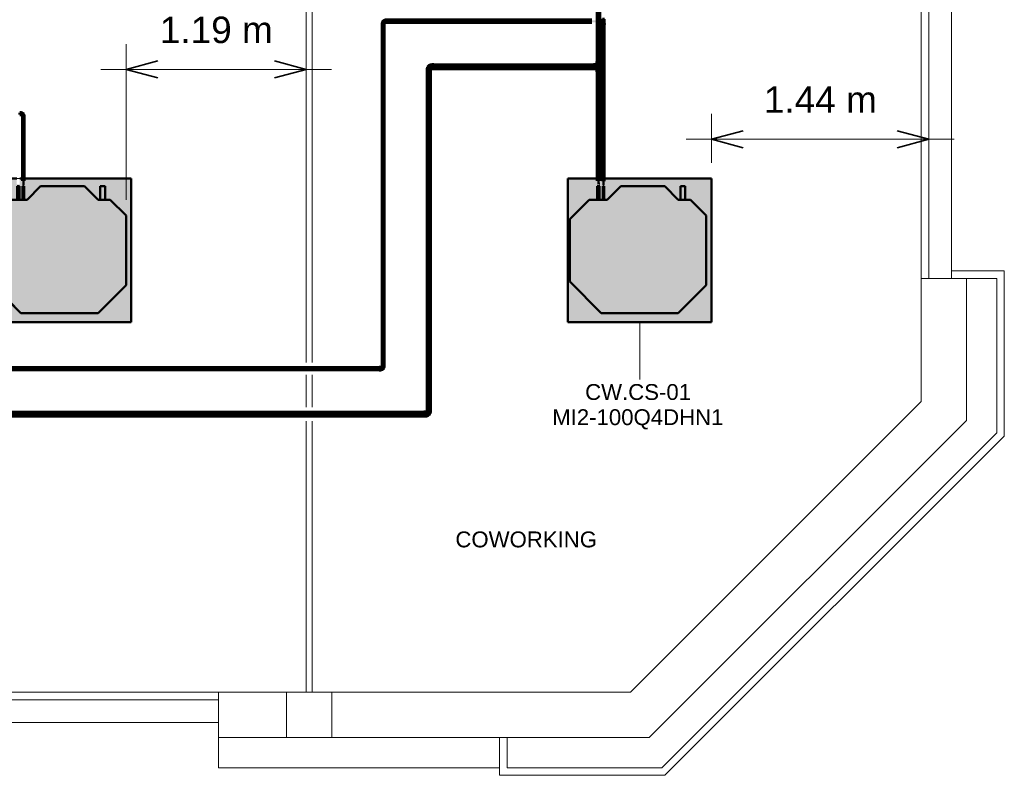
# Model space of a CAD drawing. Header units: millimetres. Extents: x -12740 to 214440, y -11012 to 10812.
# Tile 145 of 168: x 24899 to 31415, y -9762 to -4759. Entities that reach past the tile are written whole.
import ezdxf

# ---------------------------------------------------------------- set-up
doc = ezdxf.new("R2010")
doc.units = ezdxf.units.MM
doc.linetypes.add('Centro', pattern=[30, 12, -6, 6, -6])
doc.linetypes.add('Oculto 1_5', pattern=[2.2, 1.5, -0.7])
for name, color, linetype, lineweight in [('A-ANNO-DIMS', 211, 'Continuous', 9), ('A-ANNO-DIMS-70', 211, 'Continuous', 9), ('A-DETL', 90, 'Oculto 1_5', 18), ('DIVISORIAS', 7, 'Continuous', 18), ('ESQ', 7, 'Continuous', 18), ('G-ANNO-TEXT', 231, 'Continuous', 18), ('M-EQPM', 50, 'Continuous', 50), ('M-EQPM-IDEN', 50, 'Continuous', 9), ('P-PIPE', 3, 'Continuous', 70), ('P-PIPE-CNTR', 3, 'Centro', 50), ('PAREDES', 7, 'Continuous', 18), ('PEM1-Layout Superior_dwg', 8, 'Continuous', 18), ('PILAR', 7, 'Continuous', 18)]:
    doc.layers.add(name, color=color, linetype=linetype, lineweight=lineweight)
doc.styles.add('Arial_1', font='arial.ttf', dxfattribs={"height": 175})
doc.styles.add('Arial_2', font='arial.ttf', dxfattribs={"height": 105})
doc.dimstyles.new('Diagonal_-_2_5_mm_Arial_1', dxfattribs={"dimscale": 304.8, "dimtxt": 178.545395, "dimasz": 0.688976, "dimexe": 0.551181, "dimexo": 0.344488, "dimgap": 0.401903, "dimtad": 1, "dimlfac": 0.001, "dimrnd": 0.01, "dimzin": 0, "dimdsep": 46, "dimtxsty": 'Arial_1', "dimblk1": 'OPEN30', "dimblk2": 'OPEN30', "dimsah": 1, "dimcen": 0.09, "dimdle": 0.551181, "dimazin": 0, "dimtfac": 1, "dimtdec": 4, "dimtix": 1, "dimtmove": 0, "dimatfit": 3, "dimfxl": 1, "dimtvp": 1, "dimtfill": 1, "dimtolj": 1, "dimtzin": 0, "dimarcsym": 2})

# ---------------------------------------------------------------- blocks, each defined once
blk = doc.blocks.new('Cotovelo - Soldado - CU - Padrão-V36-PAVIMENTO SUPERIOR TUBULAÇÃO FRIGORIGENA')
at = {"layer": 'P-PIPE', "lineweight": 18}
for points in [[(-24, -5.1), (-15.4, -4.6), (-15.4, 5.1), (-24, 4.6), (-24, -4.6)], [(-15.4, 0), (-15.4, -3.6), (-10.2, -2.6), (-1.1, 1.1), (3.5, 12.3), (3.5, 15.4), (-4.5, 15.4), (-5.1, 14.6), (-7.9, 7.9), (-14.1, 4.5), (-15.4, 4.5), (-15.4, 0.8)], [(-5.1, 24), (-4.3, 15.4), (5.1, 15.4), (4.6, 24), (-4.6, 24)]]:
    blk.add_hatch(color=20, dxfattribs=at).paths.add_polyline_path(points)
at = {"layer": 'P-PIPE', "color": 1}
for p, q in [((-15.4, 5.3), (-24, 5.3)), ((-24, 5.3), (-24, -5.3)), ((-24, 5.3), (-24, 5.1)), ((-15.4, 5.1), (-15.4, 5.3)), ((-15.4, -5.3), (-15.4, 5.3)), ((-5.3, 24), (-5.3, 15.4)), ((5.3, 24), (-5.3, 24)), ((-5.1, 24), (-5.3, 24)), ((-5.3, 15.4), (-5.1, 15.4)), ((-5.3, 15.4), (5.3, 15.4)), ((5.3, 24), (5.1, 24)), ((5.1, 15.4), (5.3, 15.4)), ((5.3, 15.4), (5.3, 24)), ((-24, -5.1), (-24, -5.3)), ((-24, -5.3), (-15.4, -5.3)), ((-15.4, -5.3), (-15.4, -5.1))]:
    blk.add_line(p, q, dxfattribs=at)
at = {"layer": 'P-PIPE', "color": 1, "flags": 128}
for points in [[(-4.8, 15.4), (-4.8, 14.9), (-4.8, 14.5), (-4.8, 14.1), (-4.9, 13.7), (-5, 13.2), (-5.1, 12.8), (-5.2, 12.4), (-5.3, 12), (-5.4, 11.6), (-5.6, 11.2), (-5.8, 10.8), (-6, 10.5), (-6.2, 10.1), (-6.4, 9.7), (-6.6, 9.4), (-6.9, 9), (-7.1, 8.7), (-7.4, 8.4), (-7.7, 8.1), (-8, 7.8), (-8.3, 7.5), (-8.6, 7.2), (-8.9, 6.9), (-9.3, 6.7), (-9.6, 6.4), (-10, 6.2), (-10.4, 6), (-10.7, 5.8), (-11.1, 5.6), (-11.5, 5.5), (-11.9, 5.3), (-12.3, 5.2), (-12.7, 5.1), (-13.1, 5), (-13.6, 4.9), (-14, 4.9), (-14.4, 4.8), (-14.8, 4.8), (-15.2, 4.8), (-15.4, 4.8)], [(-15.4, -4.8), (-14.5, -4.7), (-13.7, -4.7), (-12.9, -4.6), (-12.1, -4.5), (-11.4, -4.4), (-10.6, -4.2), (-9.8, -4), (-9, -3.7), (-8.3, -3.5), (-7.5, -3.2), (-6.8, -2.8), (-6.1, -2.5), (-5.4, -2.1), (-4.7, -1.7), (-4, -1.2), (-3.3, -0.8), (-2.7, -0.3), (-2.1, 0.2), (-1.5, 0.8), (-0.9, 1.3), (-0.4, 1.9), (0.1, 2.5), (0.6, 3.2), (1.1, 3.8), (1.6, 4.5), (2, 5.2), (2.4, 5.9), (2.8, 6.6), (3.1, 7.3), (3.4, 8.1), (3.7, 8.8), (3.9, 9.6), (4.1, 10.4), (4.3, 11.1), (4.5, 11.9), (4.6, 12.7), (4.7, 13.5), (4.7, 14.3), (4.8, 15.1), (4.8, 15.4)]]:
    blk.add_lwpolyline(points, dxfattribs=at)
blk = doc.blocks.new('Cotovelo - Soldado - CU - Padrão-V102-PAVIMENTO SUPERIOR TUBULAÇÃO FRIGORIGENA')
at = {"layer": 'P-PIPE', "lineweight": 18}
for points in [[(-19.3, -11.7), (-19.3, 11.7), (-33.9, 11.3), (-33.9, -11.7)], [(-19.3, -10.4), (-12.6, -9.3), (-4.1, -7), (7.3, 5.2), (10.3, 19.3), (-10.4, 19.3), (-11.1, 19.3), (-13.8, 13.4), (-19.3, 10.4), (-19.3, -10.3)], [(-8.3, 19.3), (11.7, 19.3), (11.3, 33.9), (-11.7, 33.9), (-11.3, 19.3), (-10.2, 19.3)]]:
    blk.add_hatch(color=160, dxfattribs=at).paths.add_polyline_path(points)
at = {"layer": 'P-PIPE', "color": 5}
for p, q in [((-19.3, 11.7), (-33.9, 11.7)), ((-33.9, 11.7), (-33.9, -11.7)), ((-19.3, -11.7), (-19.3, 11.7)), ((-11.7, 33.9), (-11.7, 19.3)), ((11.7, 33.9), (-11.7, 33.9)), ((-11.7, 19.3), (11.7, 19.3)), ((11.7, 19.3), (11.7, 33.9)), ((-33.9, -11.7), (-19.3, -11.7))]:
    blk.add_line(p, q, dxfattribs=at)
at = {"layer": 'P-PIPE', "color": 5, "flags": 128}
for points in [[(-11.1, 19.3), (-11.1, 19), (-11.1, 18.6), (-11.2, 18.3), (-11.2, 18), (-11.3, 17.7), (-11.3, 17.3), (-11.4, 17), (-11.5, 16.7), (-11.6, 16.4), (-11.8, 16.1), (-11.9, 15.8), (-12, 15.5), (-12.2, 15.2), (-12.4, 14.9), (-12.5, 14.7), (-12.7, 14.4), (-12.9, 14.1), (-13.1, 13.9), (-13.4, 13.7), (-13.6, 13.4), (-13.8, 13.2), (-14.1, 13), (-14.3, 12.8), (-14.6, 12.6), (-14.9, 12.4), (-15.1, 12.2), (-15.4, 12.1), (-15.7, 11.9), (-16, 11.8), (-16.3, 11.7), (-16.6, 11.6), (-16.9, 11.5), (-17.3, 11.4), (-17.6, 11.3), (-17.9, 11.2), (-18.2, 11.2), (-18.5, 11.1), (-18.9, 11.1), (-19.2, 11.1), (-19.3, 11.1)], [(-19.3, -11.1), (-18.1, -11.1), (-16.9, -11), (-15.6, -10.9), (-14.4, -10.7), (-13.2, -10.5), (-12.1, -10.2), (-10.9, -9.9), (-9.7, -9.6), (-8.6, -9.2), (-7.5, -8.7), (-6.3, -8.2), (-5.3, -7.7), (-4.2, -7.1), (-3.1, -6.5), (-2.1, -5.8), (-1.1, -5.1), (-0.2, -4.3), (0.8, -3.6), (1.7, -2.7), (2.5, -1.9), (3.3, -1), (4.1, -0.1), (4.9, 0.9), (5.6, 1.9), (6.3, 2.9), (6.9, 3.9), (7.5, 5), (8.1, 6), (8.6, 7.1), (9, 8.3), (9.5, 9.4), (9.8, 10.6), (10.2, 11.7), (10.4, 12.9), (10.7, 14.1), (10.9, 15.3), (11, 16.5), (11.1, 17.7), (11.1, 19), (11.1, 19.3)]]:
    blk.add_lwpolyline(points, dxfattribs=at)
blk = doc.blocks.new('Cotovelo - Soldado - CU - Padrão-V103-PAVIMENTO SUPERIOR TUBULAÇÃO FRIGORIGENA')
at = {"layer": 'P-PIPE', "lineweight": 18}
for points in [[(27596.5, -5089.6), (27617.2, -5089.6), (27617.9, -5089.6), (27620.6, -5083.7), (27626.1, -5080.8), (27626.1, -5059.9), (27619.4, -5061), (27610.9, -5063.3), (27599.4, -5075.5), (27596.3, -5089.6)], [(27626.1, -5082.1), (27640.7, -5081.7), (27640.7, -5058.6), (27626.1, -5059), (27626.1, -5081.7)], [(27606.8, -5104.3), (27618.5, -5104.3), (27618.1, -5089.6), (27595, -5089.6), (27595.4, -5104.3), (27603.7, -5104.3)]]:
    blk.add_hatch(color=160, dxfattribs=at).paths.add_polyline_path(points)
at = {"layer": 'P-PIPE', "color": 5}
for p, q in [((27640.7, -5058.6), (27626.1, -5058.6)), ((27595, -5089.6), (27595, -5104.3)), ((27618.5, -5089.6), (27595, -5089.6)), ((27595, -5104.3), (27618.5, -5104.3)), ((27618.5, -5104.3), (27618.5, -5089.6)), ((27626.1, -5082.1), (27640.7, -5082.1))]:
    blk.add_line(p, q, dxfattribs=at)
at = {"layer": 'P-PIPE', "color": 5, "flags": 128}
for points in [[(27626.1, -5059.2), (27624.8, -5059.3), (27623.6, -5059.3), (27622.4, -5059.4), (27621.2, -5059.6), (27620, -5059.8), (27618.8, -5060.1), (27617.7, -5060.4), (27616.5, -5060.8), (27615.4, -5061.2), (27614.2, -5061.6), (27613.1, -5062.1), (27612, -5062.7), (27611, -5063.2), (27609.9, -5063.9), (27608.9, -5064.5), (27607.9, -5065.2), (27606.9, -5066), (27606, -5066.8), (27605.1, -5067.6), (27604.3, -5068.4), (27603.4, -5069.3), (27602.6, -5070.3), (27601.9, -5071.2), (27601.2, -5072.2), (27600.5, -5073.2), (27599.8, -5074.2), (27599.2, -5075.3), (27598.7, -5076.4), (27598.2, -5077.5), (27597.7, -5078.6), (27597.3, -5079.8), (27596.9, -5080.9), (27596.6, -5082.1), (27596.3, -5083.3), (27596.1, -5084.5), (27595.9, -5085.7), (27595.8, -5086.9), (27595.7, -5088.1), (27595.7, -5089.3), (27595.7, -5089.6)], [(27617.9, -5089.6), (27617.9, -5089.3), (27617.9, -5089), (27617.9, -5088.6), (27618, -5088.3), (27618, -5088), (27618.1, -5087.7), (27618.2, -5087.4), (27618.3, -5087.1), (27618.4, -5086.7), (27618.5, -5086.4), (27618.7, -5086.1), (27618.8, -5085.9), (27619, -5085.6), (27619.1, -5085.3), (27619.3, -5085), (27619.5, -5084.7), (27619.7, -5084.5), (27619.9, -5084.2), (27620.1, -5084), (27620.4, -5083.8), (27620.6, -5083.5), (27620.8, -5083.3), (27621.1, -5083.1), (27621.4, -5082.9), (27621.6, -5082.7), (27621.9, -5082.6), (27622.2, -5082.4), (27622.5, -5082.3), (27622.8, -5082.1), (27623.1, -5082), (27623.4, -5081.9), (27623.7, -5081.8), (27624, -5081.7), (27624.3, -5081.6), (27624.7, -5081.6), (27625, -5081.5), (27625.3, -5081.5), (27625.6, -5081.5), (27626, -5081.4), (27626.1, -5081.4)]]:
    blk.add_lwpolyline(points, dxfattribs=at)
at = {"layer": 'P-PIPE', "color": 5}
for centre in [(27626.1, -5070.3), (27640.7, -5070.3)]:
    blk.add_ellipse(centre, major_axis=(0, 11.7), ratio=0.000008, start_param=0, end_param=3.141593, dxfattribs=at)
blk = doc.blocks.new('Cotovelo - Soldado - CU - Padrão-V105-PAVIMENTO SUPERIOR TUBULAÇÃO FRIGORIGENA')
at = {"layer": 'P-PIPE', "lineweight": 18}
for points in [[(-26.5, -6.6), (-16.3, -6), (-16.3, 6.6), (-26.5, 6), (-26.5, -6)], [(-12.9, -5.4), (-5, -3.3), (3.3, 5), (5.4, 12.9), (4.5, 16.3), (-6, 16.3), (-6.4, 16.3), (-9.3, 9.3), (-16.3, 6), (-16.3, -4.9)], [(6, 16.3), (6.6, 16.3), (6, 26.5), (-6.6, 26.5), (-6, 16.3), (4.9, 16.3)]]:
    blk.add_hatch(color=20, dxfattribs=at).paths.add_polyline_path(points)
at = {"layer": 'P-PIPE', "color": 1}
for p, q in [((-16.3, 6.9), (-26.5, 6.9)), ((-26.5, 6.9), (-26.5, -6.9)), ((-26.5, 6.9), (-26.5, 6.6)), ((-16.3, 6.6), (-16.3, 6.9)), ((-16.3, -6.9), (-16.3, 6.9)), ((-6.9, 26.5), (-6.9, 16.3)), ((6.9, 26.5), (-6.9, 26.5)), ((-6.6, 26.5), (-6.9, 26.5)), ((-6.9, 16.3), (-6.6, 16.3)), ((-6.9, 16.3), (6.9, 16.3)), ((6.9, 26.5), (6.6, 26.5)), ((6.6, 16.3), (6.9, 16.3)), ((6.9, 16.3), (6.9, 26.5)), ((-26.5, -6.6), (-26.5, -6.9)), ((-26.5, -6.9), (-16.3, -6.9)), ((-16.3, -6.9), (-16.3, -6.6))]:
    blk.add_line(p, q, dxfattribs=at)
at = {"layer": 'P-PIPE', "color": 1, "flags": 128}
for points in [[(-6.4, 16.3), (-6.4, 15.9), (-6.4, 15.5), (-6.4, 15.1), (-6.5, 14.7), (-6.5, 14.4), (-6.6, 14), (-6.7, 13.6), (-6.9, 13.2), (-7, 12.8), (-7.1, 12.4), (-7.3, 12.1), (-7.5, 11.7), (-7.7, 11.4), (-7.9, 11), (-8.1, 10.7), (-8.3, 10.4), (-8.6, 10.1), (-8.8, 9.8), (-9.1, 9.5), (-9.4, 9.2), (-9.7, 8.9), (-10, 8.6), (-10.3, 8.4), (-10.6, 8.2), (-10.9, 7.9), (-11.3, 7.7), (-11.6, 7.5), (-12, 7.3), (-12.3, 7.2), (-12.7, 7), (-13.1, 6.9), (-13.5, 6.8), (-13.9, 6.7), (-14.2, 6.6), (-14.6, 6.5), (-15, 6.4), (-15.4, 6.4), (-15.8, 6.4), (-16.2, 6.3), (-16.3, 6.3)], [(-16.3, -6.4), (-15.4, -6.3), (-14.5, -6.3), (-13.6, -6.2), (-12.7, -6.1), (-11.8, -5.9), (-10.9, -5.7), (-10.1, -5.5), (-9.2, -5.2), (-8.3, -4.9), (-7.5, -4.6), (-6.7, -4.2), (-5.9, -3.8), (-5.1, -3.4), (-4.3, -2.9), (-3.5, -2.4), (-2.8, -1.9), (-2.1, -1.3), (-1.4, -0.7), (-0.7, -0.1), (-0.1, 0.5), (0.6, 1.2), (1.1, 1.9), (1.7, 2.6), (2.2, 3.3), (2.8, 4.1), (3.2, 4.9), (3.7, 5.6), (4.1, 6.5), (4.5, 7.3), (4.8, 8.1), (5.1, 9), (5.4, 9.8), (5.6, 10.7), (5.8, 11.6), (6, 12.5), (6.2, 13.4), (6.3, 14.3), (6.3, 15.2), (6.3, 16.1), (6.3, 16.3)]]:
    blk.add_lwpolyline(points, dxfattribs=at)
blk = doc.blocks.new('Cotovelo - Soldado - CU - Padrão-V106-PAVIMENTO SUPERIOR TUBULAÇÃO FRIGORIGENA')
at = {"layer": 'P-PIPE', "lineweight": 18}
for points in [[(27298.7, -4795.9), (27311.3, -4795.9), (27310.6, -4785.7), (27298, -4785.7), (27298, -4795.9)], [(27302.8, -4785.7), (27310.6, -4785.7), (27311, -4785.7), (27313.9, -4778.7), (27321, -4775.3), (27321, -4764.5), (27315.8, -4764.4), (27309.6, -4766.1), (27301.3, -4774.4), (27299.2, -4782.3), (27300.1, -4785.7), (27301.5, -4785.7)], [(27321, -4776), (27331.1, -4775.3), (27331.1, -4762.7), (27321, -4763.4), (27321, -4775.3)]]:
    blk.add_hatch(color=20, dxfattribs=at).paths.add_polyline_path(points)
at = {"layer": 'P-PIPE', "color": 1}
for p, q in [((27297.8, -4785.7), (27297.8, -4795.9)), ((27298, -4785.7), (27297.8, -4785.7)), ((27311.5, -4785.7), (27297.8, -4785.7)), ((27297.8, -4795.9), (27311.5, -4795.9)), ((27297.8, -4795.9), (27298, -4795.9)), ((27311.5, -4785.7), (27311.3, -4785.7)), ((27311.3, -4795.9), (27311.5, -4795.9)), ((27311.5, -4795.9), (27311.5, -4785.7)), ((27331.1, -4762.5), (27321, -4762.5)), ((27321, -4776.3), (27331.1, -4776.3))]:
    blk.add_line(p, q, dxfattribs=at)
at = {"layer": 'P-PIPE', "color": 1, "flags": 128}
for points in [[(27321, -4763), (27320.1, -4763.1), (27319.2, -4763.1), (27318.3, -4763.2), (27317.4, -4763.3), (27316.5, -4763.5), (27315.6, -4763.7), (27314.7, -4763.9), (27313.8, -4764.2), (27313, -4764.5), (27312.1, -4764.8), (27311.3, -4765.2), (27310.5, -4765.6), (27309.7, -4766), (27308.9, -4766.5), (27308.2, -4767), (27307.4, -4767.5), (27306.7, -4768.1), (27306, -4768.7), (27305.3, -4769.3), (27304.7, -4769.9), (27304.1, -4770.6), (27303.5, -4771.3), (27302.9, -4772), (27302.4, -4772.7), (27301.9, -4773.5), (27301.4, -4774.2), (27301, -4775), (27300.5, -4775.8), (27300.2, -4776.7), (27299.8, -4777.5), (27299.5, -4778.4), (27299.2, -4779.2), (27299, -4780.1), (27298.8, -4781), (27298.6, -4781.9), (27298.5, -4782.8), (27298.4, -4783.7), (27298.3, -4784.6), (27298.3, -4785.5), (27298.3, -4785.7)], [(27311, -4785.7), (27311, -4785.3), (27311, -4784.9), (27311.1, -4784.5), (27311.1, -4784.1), (27311.2, -4783.7), (27311.3, -4783.4), (27311.4, -4783), (27311.5, -4782.6), (27311.6, -4782.2), (27311.8, -4781.8), (27311.9, -4781.5), (27312.1, -4781.1), (27312.3, -4780.8), (27312.5, -4780.4), (27312.7, -4780.1), (27313, -4779.8), (27313.2, -4779.4), (27313.5, -4779.1), (27313.7, -4778.8), (27314, -4778.6), (27314.3, -4778.3), (27314.6, -4778), (27314.9, -4777.8), (27315.2, -4777.5), (27315.6, -4777.3), (27315.9, -4777.1), (27316.3, -4776.9), (27316.6, -4776.7), (27317, -4776.6), (27317.3, -4776.4), (27317.7, -4776.3), (27318.1, -4776.2), (27318.5, -4776.1), (27318.9, -4776), (27319.3, -4775.9), (27319.7, -4775.8), (27320.1, -4775.8), (27320.5, -4775.8), (27320.9, -4775.7), (27321, -4775.7)]]:
    blk.add_lwpolyline(points, dxfattribs=at)
at = {"layer": 'P-PIPE', "color": 1}
for centre, start_param, end_param in [((27321, -4769.4), 6.021386, 6.283185), ((27321, -4769.4), 0, 3.141593), ((27321, -4769.4), 3.141593, 3.403392), ((27331.1, -4769.4), 0, 3.141593), ((27331.1, -4769.4), 6.021386, 6.283185), ((27331.1, -4769.4), 3.141593, 3.403392)]:
    blk.add_ellipse(centre, major_axis=(0, 6.88), ratio=0.000026, start_param=start_param, end_param=end_param, dxfattribs=at)
blk = doc.blocks.new('PEM1-Layout Superior_dwg-964791-PAVIMENTO SUPERIOR TUBULAÇÃO FRIGORIGENA')
at = {"layer": 'DIVISORIAS'}
for p, q in [((56629.7, 53084.8), (56629.7, 49429.7)), ((56669.7, 53084.8), (56669.7, 49429.7)), ((56629.7, 49347), (56629.7, 49133.5)), ((56669.7, 49347), (56669.7, 49133.5)), ((56629.7, 49041.3), (56629.7, 47245.7)), ((56669.7, 49041.3), (56669.7, 47245.7)), ((58299.7, 47246.6), (58259.7, 47246.6))]:
    blk.add_line(p, q, dxfattribs=at)
at = {"layer": 'ESQ'}
for p, q in [((60699.7, 49985.7), (60699.7, 52965.7)), ((60749.7, 49985.7), (60749.7, 52965.7)), ((53049.7, 47245.7), (56049.7, 47245.7)), ((53049.7, 47195.7), (56049.7, 47195.7))]:
    blk.add_line(p, q, dxfattribs=at)
at = {"layer": 'PAREDES'}
for p, q in [((60899.7, 49985.7), (60899.7, 52965.7)), ((53049.7, 47045.7), (56049.7, 47045.7))]:
    blk.add_line(p, q, dxfattribs=at)
at = {"layer": 'PAREDES', "flags": 128}
for points in [[(56799.7, 46945.7), (58899.7, 46945.7), (60999.7, 49045.7), (60999.7, 49985.7), (60699.7, 49985.7), (60699.7, 49169.9), (58775.4, 47245.7), (56799.7, 47245.7)], [(60899.7, 50035.7), (61249.7, 50035.7), (61249.7, 48942.1), (59003.3, 46695.7), (57909.7, 46695.7), (57909.7, 46945.7)], [(60999.7, 49985.7), (61199.7, 49985.7), (61199.7, 48962.8), (58982.6, 46745.7), (57959.7, 46745.7), (57959.7, 46945.7)], [(56499.7, 46945.7), (56049.7, 46945.7), (56049.7, 47245.7), (56499.7, 47245.7)], [(57909.7, 46745.7), (56049.7, 46745.7), (56049.7, 46945.7)]]:
    blk.add_lwpolyline(points, dxfattribs=at)
at = {"layer": 'PILAR', "flags": 128}
blk.add_lwpolyline([(56799.7, 47245.7), (56499.7, 47245.7), (56499.7, 46945.7), (56799.7, 46945.7)], close=True, dxfattribs=at)
blk = doc.blocks.new('Midea_VRF_Indoor_4-way Cassette_MI-90_100_112_140_Q4_DHN1-D _2nd DC_ - MI2-140Q4DHN1-V11-PAVIMENTO SUPERIOR TUBULAÇÃO FRIGORIGENA')
at = {"layer": 'M-EQPM', "linetype": 'Oculto 1_5', "lineweight": 18}
h = blk.add_hatch(color=256, dxfattribs=at)
h.paths.add_polyline_path([(-475, -255), (-475, -475), (475, -475), (475, 234.6), (434.7, 235.3), (434.7, 244.2), (475, 244.2), (475, 263.7), (437.7, 264), (437.7, 282.7), (475, 282.7), (475, 475), (-475, 475), (-475, 215)])
h.paths.add_polyline_path([(-415, 255), (-206.4, 463.6), (206.4, 463.6), (335, 335), (335, 281.2), (425, 280.9), (425, 265.3), (335, 265), (335, 244.2), (425, 243.5), (425, 234.6), (335, 234.6), (335, 215), (425, 125), (425, -165), (335, -255), (335, -269), (425, -269.5), (425, -301), (335, -301), (335, -335), (229.6, -440.4), (-229.6, -440.4), (-415, -255), (-415, 215)])
for points in [[(-415, -255), (-229.6, -440.4), (229.6, -440.4), (335, -335), (335, -255), (425, -165), (425, 125), (335, 215), (335, 335), (206.4, 463.6), (-206.4, 463.6), (-415, 255)], [(335, 267.6), (335, 265.3), (425, 265.5), (425, 281.2), (335, 280.9), (335, 269.2)], [(335, 244.2), (335, 234.6), (425, 235.3), (425, 244.2)], [(335, -273.7), (335, -301), (425, -300.5), (425, -269), (335, -269.5), (335, -271.1)]]:
    blk.add_hatch(color=256, dxfattribs=at).paths.add_polyline_path(points)
at = {"layer": 'A-DETL'}
for p, q in [((475, 263.8), (475, 282.7)), ((475, 282.7), (475, 263.8)), ((475, 234.9), (475, 243.9)), ((475, 243.9), (475, 234.9))]:
    blk.add_line(p, q, dxfattribs=at)
at = {"layer": 'M-EQPM'}
for p, q in [((0, 475), (-475, 475)), ((-475, 475), (-475, -475)), ((-475, -475), (-475, 475)), ((-475, 475), (475, 475)), ((-206.4, 463.6), (-415, 255)), ((-415, 255), (-206.4, 463.6)), ((206.4, 463.6), (-206.4, 463.6)), ((-206.4, 463.6), (206.4, 463.6)), ((475, 475), (0, 475)), ((335, 335), (206.4, 463.6)), ((206.4, 463.6), (335, 335)), ((475, 282.7), (475, 475)), ((475, 475), (475, 282.7)), ((335, 215), (335, 335)), ((335, 335), (335, 215)), ((425, 281.2), (335, 281.2)), ((335, 265.3), (425, 265.3)), ((425, 265.3), (425, 281.2)), ((475, 244), (475, 263.7)), ((475, 263.7), (475, 244)), ((-415, 255), (-415, -255)), ((-415, -255), (-415, 255)), ((425, 244.2), (335, 244.2)), ((335, 234.6), (425, 234.6)), ((425, 125), (335, 215)), ((335, 215), (425, 125)), ((425, 234.6), (425, 244.2)), ((475, -475), (475, 234.9)), ((475, 234.9), (475, -475)), ((425, -165), (425, 125)), ((425, 125), (425, -165)), ((335, -255), (425, -165)), ((425, -165), (335, -255)), ((-415, -255), (-229.6, -440.4)), ((-229.6, -440.4), (-415, -255)), ((335, -335), (335, -255)), ((335, -255), (335, -335)), ((425, -269), (335, -269)), ((335, -301), (425, -301)), ((425, -301), (425, -269)), ((229.6, -440.4), (335, -335)), ((335, -335), (229.6, -440.4)), ((-229.6, -440.4), (229.6, -440.4)), ((229.6, -440.4), (-229.6, -440.4)), ((-475, -475), (475, -475)), ((475, -475), (-475, -475))]:
    blk.add_line(p, q, dxfattribs=at)
blk = doc.blocks.new('Midea_VRF_Indoor_4-way Cassette_MI-90_100_112_140_Q4_DHN1-D _2nd DC_ - MI2-100Q4DHN1-V12-PAVIMENTO SUPERIOR TUBULAÇÃO FRIGORIGENA')
at = {"layer": 'M-EQPM', "linetype": 'Oculto 1_5', "lineweight": 18}
h = blk.add_hatch(color=256, dxfattribs=at)
h.paths.add_polyline_path([(-475, -328.8), (-475, -475), (475, -475), (475, 234.6), (434.7, 235.3), (434.7, 244.2), (475, 244.2), (475, 265.3), (437.7, 265.5), (437.7, 281.1), (475, 281.1), (475, 475), (-475, 475), (-475, -255)])
h.paths.add_polyline_path([(-415, 255), (-206.4, 463.6), (206.4, 463.6), (335, 335), (335, 281.2), (425, 280.9), (425, 265.3), (335, 265.3), (335, 244.2), (425, 243.5), (425, 234.6), (335, 234.6), (335, 215), (425, 125), (425, -165), (335, -255), (335, -269), (425, -269.5), (425, -301), (335, -301), (335, -335), (229.6, -440.4), (-229.6, -440.4), (-415, -255), (-415, 215)])
for points in [[(-415, -255), (-229.6, -440.4), (229.6, -440.4), (335, -335), (335, -255), (425, -165), (425, 125), (335, 215), (335, 335), (206.4, 463.6), (-206.4, 463.6), (-415, 255)], [(335, 265.5), (335, 265.3), (425, 265.5), (425, 281.2), (335, 280.9), (335, 266.3)], [(335, 244.2), (335, 234.6), (425, 235.3), (425, 244.2)], [(335, -273.7), (335, -301), (425, -300.5), (425, -269), (335, -269.5), (335, -271.1)]]:
    blk.add_hatch(color=256, dxfattribs=at).paths.add_polyline_path(points)
at = {"layer": 'A-DETL'}
for p, q in [((475, 265.3), (475, 281.1)), ((475, 281.1), (475, 265.3)), ((475, 234.9), (475, 243.9)), ((475, 243.9), (475, 234.9))]:
    blk.add_line(p, q, dxfattribs=at)
at = {"layer": 'M-EQPM'}
for p, q in [((0, 475), (-475, 475)), ((-475, 475), (-475, -475)), ((-475, -475), (-475, 475)), ((-475, 475), (475, 475)), ((-206.4, 463.6), (-415, 255)), ((-415, 255), (-206.4, 463.6)), ((206.4, 463.6), (-206.4, 463.6)), ((-206.4, 463.6), (206.4, 463.6)), ((475, 475), (0, 475)), ((335, 335), (206.4, 463.6)), ((206.4, 463.6), (335, 335)), ((475, 281.1), (475, 475)), ((475, 475), (475, 281.1)), ((335, 215), (335, 335)), ((335, 335), (335, 215)), ((425, 281.2), (335, 281.2)), ((335, 265.3), (425, 265.3)), ((425, 265.3), (425, 281.2)), ((475, 244), (475, 265.3)), ((475, 265.3), (475, 244)), ((-415, 255), (-415, -255)), ((-415, -255), (-415, 255)), ((425, 244.2), (335, 244.2)), ((335, 234.6), (425, 234.6)), ((425, 125), (335, 215)), ((335, 215), (425, 125)), ((425, 234.6), (425, 244.2)), ((475, -475), (475, 234.8)), ((475, 234.8), (475, -475)), ((425, -165), (425, 125)), ((425, 125), (425, -165)), ((335, -255), (425, -165)), ((425, -165), (335, -255)), ((-415, -255), (-229.6, -440.4)), ((-229.6, -440.4), (-415, -255)), ((335, -335), (335, -255)), ((335, -255), (335, -335)), ((425, -269), (335, -269)), ((335, -301), (425, -301)), ((425, -301), (425, -269)), ((229.6, -440.4), (335, -335)), ((335, -335), (229.6, -440.4)), ((-229.6, -440.4), (229.6, -440.4)), ((229.6, -440.4), (-229.6, -440.4)), ((-475, -475), (475, -475)), ((475, -475), (-475, -475))]:
    blk.add_line(p, q, dxfattribs=at)
blk = doc.blocks.new('DIMBLOCK16-PAVIMENTO SUPERIOR TUBULAÇÃO FRIGORIGENA')
at = {"layer": 'A-ANNO-DIMS-70'}
for p, q in [((29477.4, -5550.4), (29477.4, -5382.4)), ((30914.7, -5550.4), (30914.7, -5382.4)), ((29309.4, -5550.4), (31082.7, -5550.4)), ((29477.4, -5550.4), (29477.4, -5706.2)), ((30914.7, -5550.4), (30914.7, -6367.1))]:
    blk.add_line(p, q, dxfattribs=at)
at = {"layer": 'A-ANNO-DIMS-70', "lineweight": 35}
for p, q in [((29477.4, -5550.4), (29687.4, -5494.1)), ((30914.7, -5550.4), (30704.7, -5494.1)), ((29477.4, -5550.4), (29687.4, -5606.7)), ((30914.7, -5550.4), (30704.7, -5606.7))]:
    blk.add_line(p, q, dxfattribs=at)
at = {"layer": 'A-ANNO-DIMS-70', "color": 0, "insert": (29823.8, -5200.7), "char_height": 175, "width": 893.276, "attachment_point": 1, "line_spacing_factor": 0.941778, "style": 'Arial_1', "bg_fill": 3, "box_fill_scale": 1.25, "bg_fill_color": 256, "bg_fill_true_color": 13158600, "bg_fill_transparency": 0}
blk.add_mtext('1.44 m', dxfattribs=at)
blk = doc.blocks.new('_Open30')
at = {"color": 0, "linetype": 'ByBlock', "lineweight": -2}
for p, q in [((-1, 0.268), (0, 0)), ((0, 0), (-1, -0.268)), ((0, 0), (-1, 0))]:
    blk.add_line(p, q, dxfattribs=at)
blk = doc.blocks.new('DIMBLOCK26-PAVIMENTO SUPERIOR TUBULAÇÃO FRIGORIGENA')
at = {"layer": 'A-ANNO-DIMS-70'}
for p, q in [((26794.7, -5088.6), (26794.7, -3477.9)), ((25603.3, -5088.6), (25603.3, -4920.6)), ((25435.3, -5088.6), (26962.7, -5088.6)), ((25603.3, -5088.6), (25603.3, -5951.6)), ((26794.7, -5088.6), (26794.7, -5256.6))]:
    blk.add_line(p, q, dxfattribs=at)
at = {"layer": 'A-ANNO-DIMS-70', "lineweight": 35}
for p, q in [((25603.3, -5088.6), (25813.3, -5032.3)), ((26794.7, -5088.6), (26584.7, -5032.3)), ((25603.3, -5088.6), (25813.3, -5144.9)), ((26794.7, -5088.6), (26584.7, -5144.9))]:
    blk.add_line(p, q, dxfattribs=at)
at = {"layer": 'A-ANNO-DIMS-70', "color": 0, "insert": (25826.8, -4738.9), "char_height": 175, "width": 893.276, "attachment_point": 1, "line_spacing_factor": 0.941778, "style": 'Arial_1', "bg_fill": 3, "box_fill_scale": 1.25, "bg_fill_color": 256, "bg_fill_true_color": 13158600, "bg_fill_transparency": 0}
blk.add_mtext('1.19 m', dxfattribs=at)

msp = doc.modelspace()

# ---------------------------------------------------------------- hatches: boundary and pattern name
at = {"layer": 'P-PIPE'}
for color, points in [(170, [(28729.167, -5024.933), (28729.167, -2821.175), (28721.232, -2821.175), (28721.812, -5024.933), (28727.114, -5024.933)]), (170, [(28729.167, -5024.933), (28737.102, -5024.933), (28736.523, -2821.175), (28729.167, -2821.175), (28729.167, -4918.461)]), (10, [(28758.422, -4783.228), (28767.73, -4783.228), (28767.092, -4755.55), (28758.372, -4755.55), (28758.85, -4765.269), (28762.97, -4769.389), (28758.382, -4773.987), (28758.372, -4783.228)]), (10, [(27304.63, -7042.883), (27304.63, -4795.895), (27298.28, -4795.895), (27298.674, -7042.883), (27302.986, -7042.883)]), (10, [(27304.63, -7042.883), (27310.98, -7042.883), (27310.585, -4795.895), (27304.63, -4795.895), (27304.63, -6869.032)]), (10, [(27942.193, -4769.389), (28721.232, -4769.378), (28721.232, -4763.04), (27331.136, -4763.433), (27331.136, -4769.389), (27479.208, -4769.389)]), (10, [(28721.232, -4775.739), (28721.232, -4769.389), (27331.136, -4769.389), (27331.136, -4775.739), (28636.669, -4775.739)]), (10, [(28737.102, -4774.465), (28740.529, -4773.94), (28740.529, -4764.313), (28737.102, -4764.838), (28737.102, -4774.147)]), (10, [(28749.213, -4774.436), (28749.213, -4764.342), (28740.529, -4764.864), (28740.529, -4774.436)]), (10, [(28749.213, -4773.987), (28758.85, -4773.509), (28762.056, -4770.303), (28760.302, -4766.721), (28758.372, -4764.802), (28749.213, -4765.267), (28749.213, -4773.914)]), (10, [(28757.923, -4791.913), (28768.017, -4791.913), (28767.495, -4783.228), (28757.923, -4783.228)]), (10, [(28758.21, -5851.543), (28762.97, -5851.543), (28762.97, -4791.913), (28758.21, -4791.913), (28758.21, -5805.084)]), (10, [(28767.73, -5851.543), (28767.092, -4791.913), (28762.97, -4791.913), (28762.97, -5851.543), (28767.568, -5851.543)]), (170, [(27942.193, -5070.339), (28696.439, -5070.339), (28696.439, -5059.229), (27640.703, -5059.674), (27640.703, -5070.339)]), (170, [(28696.439, -5081.449), (28696.439, -5070.339), (27640.703, -5070.339), (27640.703, -5081.449), (28636.669, -5081.449)]), (256, [(28711.093, -5082.041), (28711.093, -5058.637), (28696.439, -5059.036), (28696.439, -5082.041)]), (256, [(28718.057, -5081.449), (28729.167, -5070.339), (28717.34, -5059.268), (28711.093, -5060.205), (28711.093, -5081.07), (28717.34, -5081.41)]), (256, [(28720.893, -5052.245), (28740.87, -5052.245), (28740.471, -5037.592), (28717.465, -5037.592), (28717.864, -5052.245), (28719.033, -5052.245)]), (256, [(28722.48, -5088.433), (28740.277, -5088.433), (28739.899, -5052.245), (28718.436, -5052.245), (28718.46, -5059.632), (28729.167, -5070.339), (28718.096, -5082.166), (28719.033, -5088.433), (28721.311, -5088.433)]), (256, [(28737.661, -5036.592), (28737.372, -5024.933), (28720.674, -5024.933), (28720.963, -5036.592), (28737.372, -5036.592)]), (256, [(28732.017, -5037.592), (28732.017, -5036.592), (28726.318, -5036.592), (28726.318, -5037.592), (28729.167, -5037.592)]), (170, [(27606.771, -7336.407), (27606.771, -5104.271), (27595.661, -5104.271), (27596.04, -7336.407), (27603.896, -7336.407)]), (170, [(27606.771, -7336.407), (27617.881, -7336.407), (27617.503, -5104.271), (27606.771, -5104.271), (27606.771, -7223.681)]), (256, [(28729.167, -5103.086), (28740.87, -5103.086), (28740.471, -5088.433), (28717.465, -5088.433), (28717.864, -5103.086), (28726.139, -5103.086)]), (256, [(28735.173, -5115.745), (28737.661, -5115.745), (28737.372, -5104.086), (28720.674, -5104.086), (28720.963, -5115.745), (28733.414, -5115.745)]), (170, [(28729.167, -5848.559), (28729.167, -5115.745), (28721.232, -5115.745), (28721.503, -5848.559), (28727.114, -5848.559)]), (256, [(28732.017, -5104.086), (28732.017, -5103.086), (28726.318, -5103.086), (28726.318, -5104.086), (28729.167, -5104.086)]), (170, [(28729.167, -5848.559), (28737.102, -5848.559), (28736.523, -5115.745), (28729.167, -5115.745), (28729.167, -5805.084)]), (10, [(24923.436, -5851.543), (24923.436, -5405.243), (24918.676, -5405.243), (24919.314, -5851.543), (24922.204, -5851.543)]), (10, [(24923.436, -5851.543), (24928.196, -5851.543), (24927.558, -5405.243), (24923.436, -5405.243), (24923.436, -5805.084)]), (10, [(27016.224, -7069.389), (27278.124, -7069.389), (27278.124, -7063.039), (2731.136, -7063.433), (2731.136, -7069.389), (26553.239, -7069.389)]), (10, [(19145.488, -7075.739), (27278.124, -7075.345), (27278.124, -7069.389), (2731.136, -7069.389), (2731.136, -7075.739), (15441.613, -7075.739)]), (170, [(27479.208, -7370.339), (27572.84, -7370.339), (27572.84, -7359.229), (2540.703, -7359.608), (2540.703, -7370.339), (26553.239, -7370.339)]), (170, [(8033.862, -7381.449), (27572.84, -7381.07), (27572.84, -7370.339), (2540.703, -7370.339), (2540.703, -7381.449), (6181.924, -7381.449)])]:
    msp.add_hatch(color=color, dxfattribs=at).paths.add_polyline_path(points)

# ---------------------------------------------------------------- linework, layer by layer
at = {"layer": 'A-DETL', "color": 20, "linetype": 'Continuous'}
for p, q in [((28730.854, -4763.139), (28730.854, -4769.389)), ((28730.854, -4763.139), (28730.854, -4767.771)), ((28730.854, -4769.389), (28730.854, -4775.639)), ((28730.854, -4772.514), (28730.854, -4775.639)), ((28731.854, -4763.139), (28731.854, -4767.771)), ((28731.854, -4763.139), (28731.854, -4763.976)), ((28731.854, -4768.029), (28731.854, -4764.134)), ((28731.854, -4764.313), (28731.854, -4764.134)), ((28731.854, -4774.644), (28731.854, -4769.389)), ((28731.854, -4769.389), (28731.854, -4775.639)), ((28731.854, -4774.644), (28731.854, -4774.465)), ((28731.854, -4774.802), (28731.854, -4775.639))]:
    msp.add_line(p, q, dxfattribs=at)
for start_param, end_param in [(0, 1.30899694), (1.57079633, 3.14159265)]:
    msp.add_ellipse((28730.854, -4769.389), major_axis=(0, 6.35), ratio=0.00002587, start_param=start_param, end_param=end_param, dxfattribs=at)
at = {"layer": 'M-EQPM-IDEN'}
msp.add_line((29002.378, -6761.218), (29002.107, -7142.429), dxfattribs=at)
at = {"layer": 'P-PIPE', "color": 5}
for p, q in [((28721.232, -2821.175), (28721.232, -5024.933)), ((28737.102, -5024.933), (28737.102, -2821.175)), ((28696.439, -5059.229), (27640.703, -5059.229)), ((27640.703, -5081.449), (28696.439, -5081.449)), ((27595.661, -5104.271), (27595.661, -7336.407)), ((27617.881, -7336.407), (27617.881, -5104.271)), ((28721.232, -5115.745), (28721.232, -5826.221)), ((28737.102, -5826.221), (28737.102, -5115.745)), ((28721.232, -5848.559), (28721.503, -5848.559)), ((28736.832, -5848.559), (28737.102, -5848.559)), ((27572.84, -7359.229), (2540.703, -7359.229)), ((2540.703, -7381.449), (27572.84, -7381.449))]:
    msp.add_line(p, q, dxfattribs=at)
at = {"layer": 'P-PIPE', "color": 1}
for p, q in [((28758.21, -4755.55), (28758.21, -4764.629)), ((28767.73, -4783.228), (28767.73, -4755.55)), ((27298.28, -4795.895), (27298.28, -7042.883)), ((27310.98, -7042.883), (27310.98, -4795.895)), ((28686.232, -4763.039), (27331.136, -4763.039)), ((27331.136, -4775.739), (28686.232, -4775.739)), ((28740.529, -4768.029), (28740.529, -4764.134)), ((28740.529, -4764.313), (28740.529, -4764.134)), ((28749.213, -4764.164), (28740.529, -4764.164)), ((28740.529, -4764.164), (28740.529, -4764.342)), ((28740.529, -4764.164), (28740.529, -4764.342)), ((28740.529, -4765.694), (28740.529, -4766.76)), ((28740.529, -4766.776), (28740.529, -4768.028)), ((28740.529, -4768.037), (28740.529, -4769.389)), ((28740.529, -4769.389), (28740.529, -4770.741)), ((28740.529, -4774.644), (28740.529, -4769.389)), ((28740.529, -4770.749), (28740.529, -4772.002)), ((28740.529, -4772.018), (28740.529, -4773.084)), ((28740.529, -4774.436), (28740.529, -4774.614)), ((28740.529, -4774.436), (28740.529, -4774.614)), ((28740.529, -4774.644), (28740.529, -4774.465)), ((28740.529, -4774.614), (28749.213, -4774.614)), ((28749.213, -4764.342), (28749.213, -4764.164)), ((28749.213, -4774.614), (28749.213, -4764.164)), ((28758.21, -4764.629), (28749.213, -4764.629)), ((28749.213, -4774.149), (28758.21, -4774.149)), ((28749.213, -4774.614), (28749.213, -4774.436)), ((28757.745, -4783.228), (28757.745, -4791.913)), ((28758.21, -4774.149), (28758.21, -4783.228)), ((28758.21, -4791.913), (28758.21, -5827.464)), ((28767.73, -5827.464), (28767.73, -4791.913)), ((28768.195, -4791.913), (28768.195, -4783.228)), ((24918.676, -5405.243), (24918.676, -5826.219)), ((24928.196, -5826.219), (24928.196, -5405.243)), ((24928.034, -5851.543), (24928.196, -5851.543)), ((27278.124, -7063.039), (2731.136, -7063.039)), ((2731.136, -7075.739), (27278.124, -7075.739))]:
    msp.add_line(p, q, dxfattribs=at)
at = {"layer": 'P-PIPE'}
for p, q in [((28711.093, -5058.637), (28696.439, -5058.637)), ((28696.439, -5058.637), (28696.439, -5082.041)), ((28711.093, -5082.041), (28711.093, -5058.637)), ((28718.057, -5059.229), (28711.093, -5059.229)), ((28711.093, -5081.449), (28718.057, -5081.449)), ((28717.465, -5037.592), (28717.465, -5052.245)), ((28740.87, -5037.592), (28717.465, -5037.592)), ((28717.465, -5052.245), (28740.87, -5052.245)), ((28718.057, -5052.245), (28718.057, -5059.229)), ((28718.057, -5081.449), (28718.057, -5088.433)), ((28718.157, -5036.592), (28718.157, -5037.592)), ((28720.602, -5036.592), (28718.157, -5036.592)), ((28740.177, -5036.592), (28718.157, -5036.592)), ((28720.674, -5024.933), (28720.674, -5036.592)), ((28737.661, -5024.933), (28720.674, -5024.933)), ((28720.674, -5036.592), (28726.295, -5036.592)), ((28732.04, -5036.592), (28737.661, -5036.592)), ((28737.661, -5036.592), (28737.661, -5024.933)), ((28740.177, -5036.592), (28737.733, -5036.592)), ((28740.177, -5037.592), (28740.177, -5036.592)), ((28740.277, -5088.433), (28740.277, -5052.245)), ((28740.87, -5052.245), (28740.87, -5037.592)), ((28696.439, -5082.041), (28711.093, -5082.041)), ((28717.465, -5088.433), (28717.465, -5103.086)), ((28740.87, -5088.433), (28717.465, -5088.433)), ((28717.465, -5103.086), (28740.87, -5103.086)), ((28718.157, -5103.086), (28718.157, -5104.086)), ((28718.157, -5104.086), (28720.602, -5104.086)), ((28718.157, -5104.086), (28740.177, -5104.086)), ((28720.674, -5104.086), (28720.674, -5115.745)), ((28726.295, -5104.086), (28720.674, -5104.086)), ((28720.674, -5115.745), (28737.661, -5115.745)), ((28737.661, -5104.086), (28732.04, -5104.086)), ((28737.661, -5115.745), (28737.661, -5104.086)), ((28737.733, -5104.086), (28740.177, -5104.086)), ((28740.177, -5104.086), (28740.177, -5103.086)), ((28740.87, -5103.086), (28740.87, -5088.433))]:
    msp.add_line(p, q, dxfattribs=at)
at = {"layer": 'P-PIPE', "color": 1}
for centre, major_axis, start_param, end_param in [((28762.97, -4783.228), (5.225, 0), 0, 3.14159265), ((28762.97, -4783.228), (5.225, 0), 3.14159265, 3.40339205), ((28762.97, -4791.913), (5.225, 0), 3.14159265, 3.40339205), ((28762.97, -4791.913), (5.225, 0), 0, 3.14159265), ((28762.97, -4783.228), (5.225, 0), 6.02138591, 6.28318531), ((28762.97, -4791.913), (-5.225, 0), 2.87979327, 3.14159266), ((28762.97, -5851.543), (4.76, 0), 0, 0.2617994)]:
    msp.add_ellipse(centre, major_axis=major_axis, ratio=0.00000716, start_param=start_param, end_param=end_param, dxfattribs=at)
at = {"layer": 'P-PIPE-CNTR', "color": 170, "linetype": 'Continuous'}
for p, q in [((28729.167, -5024.933), (28729.167, -2821.175)), ((27640.703, -5070.339), (27626.059, -5070.339)), ((28696.439, -5070.339), (27640.703, -5070.339)), ((27606.771, -5089.627), (27606.771, -5104.271)), ((27606.771, -7336.407), (27606.771, -5104.271)), ((28729.167, -5848.559), (28729.167, -5115.745)), ((27606.771, -7351.051), (27606.771, -7336.407)), ((2540.703, -7370.339), (27572.84, -7370.339)), ((27572.84, -7370.339), (27587.483, -7370.339))]:
    msp.add_line(p, q, dxfattribs=at)
at = {"layer": 'P-PIPE-CNTR', "color": 10, "linetype": 'Continuous'}
for p, q in [((28762.97, -4746.865), (28762.97, -4791.913)), ((27304.63, -4785.726), (27304.63, -4795.895)), ((27304.63, -7042.883), (27304.63, -4795.895)), ((27331.136, -4769.389), (27320.967, -4769.389)), ((28686.232, -4769.389), (27331.136, -4769.389)), ((28740.529, -4769.389), (28762.97, -4769.389)), ((28762.97, -5851.543), (28762.97, -4791.913)), ((24908.085, -5381.218), (24899.41, -5381.218)), ((24923.436, -5405.243), (24923.436, -5396.569)), ((24923.436, -5851.543), (24923.436, -5405.243)), ((2731.136, -7069.389), (27278.124, -7069.389)), ((27278.124, -7069.389), (27288.293, -7069.389)), ((27304.63, -7053.052), (27304.63, -7042.883))]:
    msp.add_line(p, q, dxfattribs=at)
at = {"layer": 'P-PIPE-CNTR'}
for p, q in [((28696.439, -5070.339), (28729.167, -5070.339)), ((28729.167, -5037.592), (28729.167, -5024.933)), ((28729.167, -5037.592), (28729.167, -5103.086)), ((28729.167, -5103.086), (28729.167, -5115.745))]:
    msp.add_line(p, q, dxfattribs=at)
at = {"layer": 'P-PIPE-CNTR', "color": 10, "linetype": 'Continuous'}
for centre, radius, start, end in [((27320.967, -4785.726), 16.337, 90, 180), ((24908.085, -5396.569), 15.351, 0, 90), ((27288.293, -7053.052), 16.337, 270, 0)]:
    msp.add_arc(centre, radius, start, end, dxfattribs=at)
at = {"layer": 'P-PIPE-CNTR', "color": 170, "linetype": 'Continuous'}
for centre, start, end in [((27626.059, -5089.627), 90, 180), ((27587.483, -7351.051), 270, 0)]:
    msp.add_arc(centre, 19.288, start, end, dxfattribs=at)

# ---------------------------------------------------------------- block references
at = {"layer": 'A-DETL', "rotation": 89.9999999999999}
for name, p in [('Midea_VRF_Indoor_4-way Cassette_MI-90_100_112_140_Q4_DHN1-D _2nd DC_ - MI2-140Q4DHN1-V11-PAVIMENTO SUPERIOR TUBULAÇÃO FRIGORIGENA', (25162.844, -6286.218)), ('Midea_VRF_Indoor_4-way Cassette_MI-90_100_112_140_Q4_DHN1-D _2nd DC_ - MI2-100Q4DHN1-V12-PAVIMENTO SUPERIOR TUBULAÇÃO FRIGORIGENA', (29002.378, -6286.218))]:
    msp.add_blockref(name, p, dxfattribs=at)
at = {"layer": 'P-PIPE', "color": 1}
for name, p in [('Cotovelo - Soldado - CU - Padrão-V106-PAVIMENTO SUPERIOR TUBULAÇÃO FRIGORIGENA', (0, 0)), ('Cotovelo - Soldado - CU - Padrão-V105-PAVIMENTO SUPERIOR TUBULAÇÃO FRIGORIGENA', (27304.63, -7069.389))]:
    msp.add_blockref(name, p, dxfattribs=at)
at = {"layer": 'P-PIPE', "color": 5}
for name, p in [('Cotovelo - Soldado - CU - Padrão-V103-PAVIMENTO SUPERIOR TUBULAÇÃO FRIGORIGENA', (0, 0)), ('Cotovelo - Soldado - CU - Padrão-V102-PAVIMENTO SUPERIOR TUBULAÇÃO FRIGORIGENA', (27606.771, -7370.339))]:
    msp.add_blockref(name, p, dxfattribs=at)
at = {"layer": 'P-PIPE', "color": 1, "rotation": 90}
msp.add_blockref('Cotovelo - Soldado - CU - Padrão-V36-PAVIMENTO SUPERIOR TUBULAÇÃO FRIGORIGENA', (24923.436, -5381.218), dxfattribs=at)
at = {"layer": 'PEM1-Layout Superior_dwg', "color": 7}
msp.add_blockref('PEM1-Layout Superior_dwg-964791-PAVIMENTO SUPERIOR TUBULAÇÃO FRIGORIGENA', (-29835.039, -56457.756), dxfattribs=at)

# ---------------------------------------------------------------- texts
at = {"layer": 'G-ANNO-TEXT', "color": 1, "lineweight": 9, "insert": (27782.433, -8147.759), "char_height": 105, "width": 1156.03337, "attachment_point": 1, "style": 'Arial_2'}
msp.add_mtext('COWORKING', dxfattribs=at)
at = {"layer": 'M-EQPM-IDEN', "char_height": 105, "attachment_point": 1, "style": 'Arial_2'}
for s, insert, width in [('CW.CS-01', (28640.827, -7171.705), 869.83094), ('MI2-100Q4DHN1', (28423.207, -7338.392), 1397.34131)]:
    msp.add_mtext(s, dxfattribs=dict(at, insert=insert, width=width))

# ---------------------------------------------------------------- next in the draw order: dimensions: what is measured, and where the dimension line sits
at = {"layer": 'A-ANNO-DIMS'}
for base, p1, p2, override, picture, middle in [((26794.672, -5088.593), (25603.268, -6056.641), (26794.672, -3372.919), {"dimpost": '<> m', "dimfxl": 2936.292161}, 'DIMBLOCK26-PAVIMENTO SUPERIOR TUBULAÇÃO FRIGORIGENA', (26198.97, -4876.743)), ((30914.672, -5550.386), (29477.378, -5811.218), (30914.672, -6472.094), {"dimpost": '<> m', "dimfxl": 1581.952051}, 'DIMBLOCK16-PAVIMENTO SUPERIOR TUBULAÇÃO FRIGORIGENA', (30196.025, -5339.968))]:
    dim = msp.add_linear_dim(base=base, p1=p1, p2=p2, dimstyle='Diagonal_-_2_5_mm_Arial_1', override=override, dxfattribs=at)
    dim.commit()
    dim.dimension.update_dxf_attribs({"geometry": picture, "text_midpoint": middle})

doc.saveas('drawing.dxf')
